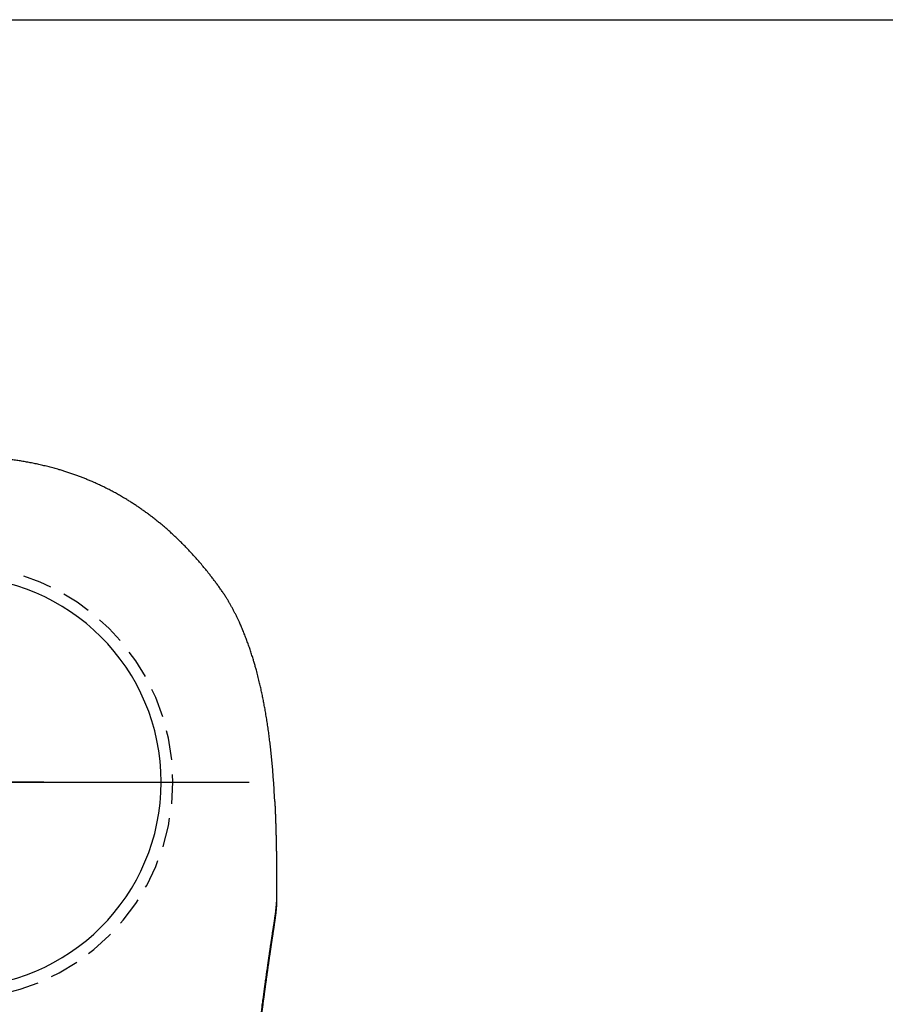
# Model space of a CAD drawing. Header units: millimetres. Extents: x 6161 to 8965, y -9035 to -5431.
# Tile 229 of 256: x 6584.18 to 6591.55, y -5961.21 to -5952.82. Entities that reach past the tile are written whole.
import ezdxf

# ---------------------------------------------------------------- set-up
doc = ezdxf.new("R2010")
doc.units = ezdxf.units.MM
doc.linetypes.add('HIDDEN', pattern=[0.375, 0.25, -0.125])
doc.layers.add('Wyposazenie Wew - Urzadzenia Sanitarne', color=6, linetype='Continuous')
doc.layers.add('Ściany', color=7, linetype='Continuous')

# ---------------------------------------------------------------- blocks, each defined once
blk = doc.blocks.new('ORAS_ELECTRA')
blk.add_line((-2.7328, -1.0256), (-2.7328, -1.0252))
blk.add_lwpolyline([(-0.75, 0), (0.75, 0)])
at = {"color": 9, "linetype": 'HIDDEN', "true_color": 0xb8b8b8}
blk.add_circle((0, 0), 1.85, dxfattribs=at)
for points, knots in [([(-2.7182, -0.1668), (-2.7172, -0.147), (-2.7152, -0.1063), (-2.7117, -0.0469), (-2.7078, 0.0115), (-2.7036, 0.0679), (-2.699, 0.1243), (-2.6939, 0.1806), (-2.6883, 0.2369), (-2.6824, 0.2915), (-2.6762, 0.3443), (-2.6697, 0.3955), (-2.6627, 0.4466), (-2.6553, 0.4977), (-2.6473, 0.5486), (-2.6392, 0.5968), (-2.6311, 0.6423), (-2.6231, 0.6849), (-2.6146, 0.7275), (-2.6057, 0.77), (-2.5963, 0.8124), (-2.5859, 0.8571), (-2.5743, 0.904), (-2.5628, 0.9477), (-2.5523, 0.9857), (-2.5429, 1.0183), (-2.5325, 1.053), (-2.5209, 1.0898), (-2.5081, 1.1286), (-2.4948, 1.1673), (-2.4808, 1.2057), (-2.4663, 1.244), (-2.4512, 1.2817), (-2.4356, 1.3189), (-2.4213, 1.3513), (-2.4083, 1.3796), (-2.3969, 1.4036), (-2.3851, 1.4276), (-2.3729, 1.4516), (-2.3603, 1.4755), (-2.3474, 1.4993), (-2.334, 1.5228), (-2.3203, 1.5462), (-2.3052, 1.571), (-2.2886, 1.5972), (-2.2703, 1.6248), (-2.2513, 1.652), (-2.2319, 1.6788), (-2.2121, 1.7055), (-2.1921, 1.732), (-2.1719, 1.7583), (-2.1487, 1.7879), (-2.1224, 1.8204), (-2.0928, 1.8559), (-2.0627, 1.891), (-2.032, 1.9257), (-2.0008, 1.9598), (-1.9695, 1.993), (-1.9381, 2.0251), (-1.9068, 2.0562), (-1.875, 2.0868), (-1.8449, 2.1148), (-1.8168, 2.1402), (-1.7907, 2.1632), (-1.7642, 2.1858), (-1.7375, 2.2081), (-1.7104, 2.2301), (-1.6829, 2.2517), (-1.6552, 2.2729), (-1.6274, 2.2936), (-1.5994, 2.3137), (-1.5714, 2.3334), (-1.5432, 2.3526), (-1.5146, 2.3715), (-1.4857, 2.39), (-1.4549, 2.4091), (-1.4219, 2.4289), (-1.3868, 2.4491), (-1.3514, 2.4687), (-1.3156, 2.4877), (-1.2794, 2.5062), (-1.2429, 2.524), (-1.206, 2.5412), (-1.1713, 2.5568), (-1.1388, 2.5707), (-1.1085, 2.5832), (-1.078, 2.5953), (-1.0466, 2.6073), (-1.0143, 2.6191), (-0.981, 2.6307), (-0.9476, 2.6418), (-0.914, 2.6524), (-0.8774, 2.6635), (-0.8377, 2.6747), (-0.7949, 2.6861), (-0.752, 2.6968), (-0.7093, 2.7066), (-0.667, 2.7156), (-0.625, 2.7239), (-0.5829, 2.7315), (-0.5406, 2.7385), (-0.4982, 2.7449), (-0.4556, 2.7507), (-0.413, 2.756), (-0.3692, 2.7607), (-0.3242, 2.765), (-0.2781, 2.7687), (-0.2319, 2.7718), (-0.1856, 2.7743), (-0.1393, 2.7762), (-0.0929, 2.7775), (-0.0464, 2.7784), (-0.0155, 2.7785), (0, 2.7785)], [0, 0, 0, 0, 0.013173, 0.026968, 0.039452, 0.051937, 0.064422, 0.076914, 0.089407, 0.101899, 0.113285, 0.124672, 0.136058, 0.147455, 0.158851, 0.170247, 0.179829, 0.189411, 0.198992, 0.208583, 0.218175, 0.227766, 0.23898, 0.250194, 0.257677, 0.26516, 0.272643, 0.281669, 0.290696, 0.299723, 0.308767, 0.317812, 0.326856, 0.335668, 0.34448, 0.350363, 0.356246, 0.362128, 0.368095, 0.374062, 0.380028, 0.386007, 0.391986, 0.397965, 0.405267, 0.412569, 0.419883, 0.427198, 0.434531, 0.441864, 0.4492, 0.456536, 0.466738, 0.476941, 0.487144, 0.497369, 0.507594, 0.517819, 0.527563, 0.537306, 0.54706, 0.556814, 0.564498, 0.572181, 0.57987, 0.587559, 0.595265, 0.602971, 0.610683, 0.618395, 0.625946, 0.633498, 0.64105, 0.648615, 0.656181, 0.663746, 0.672684, 0.681623, 0.690563, 0.699501, 0.708481, 0.717462, 0.726443, 0.735423, 0.742659, 0.749896, 0.757138, 0.764379, 0.772158, 0.779938, 0.787719, 0.795499, 0.803277, 0.813049, 0.822822, 0.832595, 0.842367, 0.851817, 0.861268, 0.870718, 0.880168, 0.889651, 0.899134, 0.908618, 0.918101, 0.928321, 0.938541, 0.948768, 0.958996, 0.969244, 0.979492, 0.989746, 1, 1, 1, 1]), ([(-2.7182, -0.1668), (-2.7182, -0.1669), (-2.7183, -0.1674), (-2.7183, -0.1684), (-2.7184, -0.1699), (-2.7185, -0.1716), (-2.7185, -0.1734), (-2.7186, -0.1751), (-2.7187, -0.1766), (-2.7188, -0.178), (-2.7188, -0.1794), (-2.7189, -0.1809), (-2.719, -0.1822), (-2.719, -0.1835), (-2.7191, -0.1849), (-2.7192, -0.1864), (-2.7192, -0.1881), (-2.7193, -0.1901), (-2.7194, -0.192), (-2.7195, -0.1939), (-2.7196, -0.1957), (-2.7197, -0.1974), (-2.7197, -0.1989), (-2.7198, -0.2003), (-2.7199, -0.2018), (-2.7199, -0.2033), (-2.72, -0.2052), (-2.7201, -0.2073), (-2.7202, -0.2095), (-2.7203, -0.2117), (-2.7204, -0.2137), (-2.7205, -0.2155), (-2.7205, -0.217), (-2.7206, -0.2184), (-2.7206, -0.2196), (-2.7207, -0.221), (-2.7208, -0.2225), (-2.7208, -0.2242), (-2.7209, -0.2262), (-2.721, -0.2284), (-2.7211, -0.2307), (-2.7212, -0.2329), (-2.7213, -0.2347), (-2.7213, -0.2361), (-2.7214, -0.2373), (-2.7214, -0.2384), (-2.7215, -0.2395), (-2.7215, -0.2406), (-2.7216, -0.2418), (-2.7216, -0.243), (-2.7217, -0.2444), (-2.7218, -0.2459), (-2.7218, -0.2476), (-2.7219, -0.2495), (-2.722, -0.2514), (-2.722, -0.2532), (-2.7221, -0.2548), (-2.7222, -0.2561), (-2.7222, -0.2574), (-2.7223, -0.2587), (-2.7223, -0.26), (-2.7224, -0.2616), (-2.7225, -0.2633), (-2.7225, -0.2653), (-2.7226, -0.2674), (-2.7227, -0.2695), (-2.7228, -0.2714), (-2.7228, -0.2731), (-2.7229, -0.2747), (-2.723, -0.2761), (-2.723, -0.2774), (-2.7231, -0.2788), (-2.7231, -0.2804), (-2.7232, -0.2821), (-2.7233, -0.2841), (-2.7233, -0.2863), (-2.7234, -0.2886), (-2.7235, -0.2908), (-2.7236, -0.2929), (-2.7237, -0.2947), (-2.7237, -0.2962), (-2.7238, -0.2976), (-2.7238, -0.299), (-2.7239, -0.3004), (-2.7239, -0.3018), (-2.724, -0.3035), (-2.724, -0.3053), (-2.7241, -0.3072), (-2.7242, -0.3091), (-2.7242, -0.311), (-2.7243, -0.3127), (-2.7244, -0.3142), (-2.7244, -0.3155), (-2.7245, -0.3167), (-2.7245, -0.3179), (-2.7245, -0.3192), (-2.7246, -0.3205), (-2.7246, -0.3219), (-2.7247, -0.3236), (-2.7248, -0.3256), (-2.7248, -0.3277), (-2.7249, -0.3299), (-2.725, -0.3321), (-2.7251, -0.3341), (-2.7251, -0.3359), (-2.7252, -0.3375), (-2.7252, -0.339), (-2.7253, -0.3405), (-2.7253, -0.3422), (-2.7254, -0.3439), (-2.7254, -0.3459), (-2.7255, -0.3481), (-2.7256, -0.3505), (-2.7257, -0.3529), (-2.7257, -0.355), (-2.7258, -0.3567), (-2.7258, -0.358), (-2.7259, -0.3593), (-2.7259, -0.3605), (-2.726, -0.3617), (-2.726, -0.363), (-2.7261, -0.3645), (-2.7261, -0.3662), (-2.7262, -0.3681), (-2.7262, -0.3702), (-2.7263, -0.3723), (-2.7264, -0.3744), (-2.7264, -0.3763), (-2.7265, -0.3782), (-2.7265, -0.3798), (-2.7266, -0.3812), (-2.7266, -0.3825), (-2.7266, -0.3838), (-2.7267, -0.385), (-2.7267, -0.3864), (-2.7268, -0.3878), (-2.7268, -0.3894), (-2.7269, -0.3912), (-2.7269, -0.3932), (-2.727, -0.3954), (-2.7271, -0.3976), (-2.7271, -0.3998), (-2.7272, -0.4018), (-2.7272, -0.4036), (-2.7273, -0.4055), (-2.7273, -0.4075), (-2.7274, -0.4097), (-2.7275, -0.4119), (-2.7275, -0.414), (-2.7276, -0.416), (-2.7276, -0.418), (-2.7277, -0.42), (-2.7277, -0.4217), (-2.7278, -0.4231), (-2.7278, -0.4243), (-2.7278, -0.4254), (-2.7279, -0.4265), (-2.7279, -0.4277), (-2.7279, -0.4289), (-2.728, -0.4302), (-2.728, -0.4316), (-2.728, -0.4331), (-2.7281, -0.435), (-2.7282, -0.437), (-2.7282, -0.4392), (-2.7283, -0.4414), (-2.7283, -0.4435), (-2.7284, -0.4454), (-2.7284, -0.447), (-2.7284, -0.4484), (-2.7285, -0.4495), (-2.7285, -0.4505), (-2.7285, -0.4514), (-2.7285, -0.4524), (-2.7286, -0.4533), (-2.7286, -0.4543), (-2.7286, -0.4554), (-2.7287, -0.4567), (-2.7287, -0.4584), (-2.7287, -0.4605), (-2.7288, -0.4627), (-2.7289, -0.4651), (-2.7289, -0.4672), (-2.729, -0.4692), (-2.729, -0.4711), (-2.729, -0.4728), (-2.7291, -0.4743), (-2.7291, -0.4758), (-2.7291, -0.4772), (-2.7292, -0.4788), (-2.7292, -0.4805), (-2.7293, -0.4824), (-2.7293, -0.4846), (-2.7294, -0.4869), (-2.7294, -0.4893), (-2.7295, -0.4916), (-2.7295, -0.4938), (-2.7296, -0.4959), (-2.7296, -0.4978), (-2.7297, -0.4996), (-2.7297, -0.5012), (-2.7297, -0.5027), (-2.7298, -0.5043), (-2.7298, -0.5061), (-2.7298, -0.508), (-2.7299, -0.5101), (-2.7299, -0.5122), (-2.73, -0.5144), (-2.73, -0.5167), (-2.7301, -0.5189), (-2.7301, -0.5212), (-2.7302, -0.5233), (-2.7302, -0.5253), (-2.7302, -0.5274), (-2.7303, -0.5294), (-2.7303, -0.5314), (-2.7304, -0.5334), (-2.7304, -0.5357), (-2.7304, -0.5381), (-2.7305, -0.5404), (-2.7305, -0.5427), (-2.7306, -0.5449), (-2.7306, -0.547), (-2.7306, -0.549), (-2.7307, -0.5509), (-2.7307, -0.5529), (-2.7308, -0.5549), (-2.7308, -0.557), (-2.7308, -0.5594), (-2.7309, -0.5622), (-2.7309, -0.565), (-2.731, -0.5677), (-2.731, -0.5702), (-2.7311, -0.5724), (-2.7311, -0.5743), (-2.7311, -0.576), (-2.7312, -0.5776), (-2.7312, -0.5792), (-2.7312, -0.5806), (-2.7312, -0.5818), (-2.7312, -0.583), (-2.7313, -0.5843), (-2.7313, -0.5859), (-2.7313, -0.5877), (-2.7313, -0.5896), (-2.7314, -0.5918), (-2.7314, -0.594), (-2.7315, -0.5963), (-2.7315, -0.5984), (-2.7315, -0.6001), (-2.7315, -0.6017), (-2.7316, -0.6031), (-2.7316, -0.6045), (-2.7316, -0.6059), (-2.7316, -0.6073), (-2.7316, -0.6088), (-2.7317, -0.6106), (-2.7317, -0.6128), (-2.7317, -0.6152), (-2.7318, -0.6178), (-2.7318, -0.6203), (-2.7318, -0.6226), (-2.7319, -0.6245), (-2.7319, -0.6261), (-2.7319, -0.6275), (-2.7319, -0.6287), (-2.7319, -0.63), (-2.732, -0.6315), (-2.732, -0.6332), (-2.732, -0.6349), (-2.732, -0.6367), (-2.732, -0.6386), (-2.7321, -0.6407), (-2.7321, -0.643), (-2.7321, -0.6455), (-2.7322, -0.648), (-2.7322, -0.6505), (-2.7322, -0.653), (-2.7323, -0.6554), (-2.7323, -0.6577), (-2.7323, -0.6597), (-2.7323, -0.6617), (-2.7323, -0.6633), (-2.7324, -0.6647), (-2.7324, -0.666), (-2.7324, -0.6674), (-2.7324, -0.6692), (-2.7324, -0.6712), (-2.7325, -0.6735), (-2.7325, -0.6759), (-2.7325, -0.6783), (-2.7325, -0.6806), (-2.7326, -0.6828), (-2.7326, -0.6846), (-2.7326, -0.6862), (-2.7326, -0.6875), (-2.7326, -0.6888), (-2.7326, -0.69), (-2.7326, -0.6914), (-2.7327, -0.693), (-2.7327, -0.6949), (-2.7327, -0.6969), (-2.7327, -0.6992), (-2.7327, -0.7018), (-2.7328, -0.7045), (-2.7328, -0.7074), (-2.7328, -0.7102), (-2.7328, -0.7129), (-2.7328, -0.7153), (-2.7329, -0.7175), (-2.7329, -0.7195), (-2.7329, -0.7213), (-2.7329, -0.723), (-2.7329, -0.7248), (-2.7329, -0.7266), (-2.7329, -0.7286), (-2.733, -0.7309), (-2.733, -0.7335), (-2.733, -0.7364), (-2.733, -0.7393), (-2.733, -0.7422), (-2.7331, -0.745), (-2.7331, -0.7475), (-2.7331, -0.7497), (-2.7331, -0.7517), (-2.7331, -0.7536), (-2.7331, -0.7554), (-2.7331, -0.7571), (-2.7331, -0.7588), (-2.7332, -0.7604), (-2.7332, -0.7621), (-2.7332, -0.7641), (-2.7332, -0.7662), (-2.7332, -0.7687), (-2.7332, -0.7715), (-2.7332, -0.7745), (-2.7332, -0.7773), (-2.7333, -0.7799), (-2.7333, -0.7822), (-2.7333, -0.7844), (-2.7333, -0.7862), (-2.7333, -0.7879), (-2.7333, -0.7895), (-2.7333, -0.7911), (-2.7333, -0.7927), (-2.7333, -0.7944), (-2.7333, -0.7964), (-2.7333, -0.7986), (-2.7333, -0.8013), (-2.7333, -0.8043), (-2.7334, -0.8076), (-2.7334, -0.8108), (-2.7334, -0.8138), (-2.7334, -0.8164), (-2.7334, -0.8187), (-2.7334, -0.8207), (-2.7334, -0.8226), (-2.7334, -0.8244), (-2.7334, -0.8262), (-2.7334, -0.8281), (-2.7334, -0.8302), (-2.7334, -0.8325), (-2.7334, -0.8351), (-2.7334, -0.8379), (-2.7334, -0.8409), (-2.7334, -0.8439), (-2.7334, -0.8468), (-2.7334, -0.8496), (-2.7334, -0.8521), (-2.7334, -0.8546), (-2.7334, -0.8572), (-2.7334, -0.8598), (-2.7334, -0.8625), (-2.7334, -0.8653), (-2.7334, -0.8684), (-2.7334, -0.8717), (-2.7334, -0.8753), (-2.7334, -0.879), (-2.7334, -0.8825), (-2.7334, -0.8858), (-2.7334, -0.8888), (-2.7334, -0.8916), (-2.7334, -0.8942), (-2.7334, -0.8966), (-2.7334, -0.8988), (-2.7334, -0.901), (-2.7334, -0.9031), (-2.7334, -0.9053), (-2.7334, -0.9078), (-2.7334, -0.9106), (-2.7334, -0.9137), (-2.7334, -0.9169), (-2.7333, -0.9203), (-2.7333, -0.9238), (-2.7333, -0.9268), (-2.7333, -0.9295), (-2.7333, -0.9315), (-2.7333, -0.9334), (-2.7333, -0.935), (-2.7333, -0.9368), (-2.7333, -0.9387), (-2.7333, -0.9407), (-2.7333, -0.9428), (-2.7333, -0.945), (-2.7333, -0.9474), (-2.7332, -0.9501), (-2.7332, -0.9539), (-2.7332, -0.9588), (-2.7332, -0.9645), (-2.7331, -0.9697), (-2.7331, -0.9742), (-2.7331, -0.9779), (-2.7331, -0.9814), (-2.7331, -0.9844), (-2.733, -0.9871), (-2.733, -0.9896), (-2.733, -0.9924), (-2.733, -0.9957), (-2.733, -0.9995), (-2.7329, -1.0038), (-2.7329, -1.0082), (-2.7329, -1.0122), (-2.7328, -1.0159), (-2.7328, -1.0193), (-2.7328, -1.0224), (-2.7328, -1.0243), (-2.7328, -1.0252)], [0, 0, 0, 0, 0.000152, 0.001738, 0.003576, 0.005666, 0.007918, 0.00995, 0.011718, 0.013224, 0.015073, 0.016792, 0.018381, 0.019883, 0.021398, 0.023208, 0.025315, 0.027713, 0.030083, 0.032236, 0.034497, 0.036532, 0.038367, 0.040001, 0.041569, 0.043442, 0.045661, 0.048226, 0.05092, 0.053547, 0.056073, 0.058129, 0.059941, 0.061508, 0.062923, 0.064514, 0.066308, 0.068307, 0.070736, 0.073389, 0.076249, 0.078895, 0.081142, 0.082711, 0.084022, 0.085305, 0.086622, 0.087973, 0.089358, 0.090788, 0.092416, 0.094242, 0.096266, 0.098439, 0.100952, 0.103103, 0.104892, 0.106433, 0.107972, 0.109489, 0.111017, 0.112811, 0.115009, 0.117311, 0.119904, 0.122388, 0.124644, 0.126679, 0.128538, 0.130228, 0.13175, 0.133343, 0.135164, 0.137275, 0.139677, 0.1423, 0.144999, 0.147776, 0.150272, 0.152407, 0.154212, 0.155774, 0.157369, 0.159006, 0.160692, 0.162616, 0.164861, 0.167089, 0.169508, 0.171747, 0.17374, 0.175484, 0.176999, 0.178446, 0.179868, 0.181329, 0.182788, 0.184495, 0.186511, 0.188837, 0.191423, 0.194109, 0.196725, 0.199178, 0.201343, 0.20322, 0.204818, 0.206658, 0.20859, 0.210615, 0.212878, 0.215501, 0.218487, 0.221519, 0.224132, 0.225888, 0.227404, 0.228872, 0.230338, 0.231826, 0.233338, 0.235075, 0.23708, 0.239351, 0.241808, 0.244292, 0.246771, 0.249173, 0.25136, 0.253272, 0.25491, 0.256375, 0.257859, 0.259367, 0.2609, 0.262551, 0.264461, 0.266631, 0.269061, 0.271515, 0.274401, 0.276915, 0.279135, 0.281384, 0.283507, 0.285739, 0.288394, 0.291471, 0.293613, 0.295927, 0.298407, 0.300749, 0.302771, 0.304473, 0.305854, 0.306991, 0.308408, 0.309834, 0.311271, 0.312717, 0.314335, 0.316156, 0.318315, 0.320809, 0.323423, 0.325999, 0.328474, 0.330699, 0.332623, 0.334245, 0.335452, 0.336602, 0.337749, 0.338892, 0.340032, 0.341168, 0.342344, 0.343812, 0.345852, 0.34831, 0.351141, 0.353866, 0.35647, 0.358824, 0.360953, 0.362985, 0.36476, 0.36644, 0.368164, 0.369931, 0.371892, 0.374145, 0.37672, 0.379603, 0.382414, 0.384977, 0.387677, 0.390132, 0.392429, 0.394572, 0.396302, 0.398103, 0.399976, 0.401971, 0.404214, 0.406663, 0.409347, 0.411955, 0.414337, 0.417242, 0.419852, 0.422308, 0.424631, 0.427032, 0.429568, 0.431702, 0.434105, 0.436783, 0.439698, 0.442463, 0.444979, 0.447674, 0.450156, 0.452488, 0.454694, 0.456947, 0.459238, 0.461684, 0.464524, 0.467778, 0.471245, 0.474425, 0.477309, 0.479887, 0.482153, 0.484091, 0.485962, 0.487835, 0.489709, 0.490801, 0.492111, 0.493684, 0.495522, 0.497624, 0.499948, 0.502219, 0.505177, 0.507911, 0.510295, 0.512314, 0.514088, 0.515695, 0.517301, 0.518908, 0.520514, 0.522268, 0.52435, 0.526855, 0.529767, 0.532845, 0.536016, 0.53857, 0.540789, 0.542671, 0.544217, 0.545506, 0.54678, 0.548781, 0.550785, 0.552842, 0.554821, 0.55703, 0.559468, 0.562132, 0.565022, 0.568099, 0.57101, 0.573675, 0.576681, 0.579354, 0.581706, 0.583881, 0.586064, 0.587479, 0.588898, 0.590496, 0.592482, 0.594855, 0.597562, 0.600409, 0.603231, 0.606004, 0.608531, 0.610685, 0.612468, 0.613931, 0.615355, 0.616779, 0.618203, 0.620197, 0.622313, 0.624701, 0.627364, 0.630321, 0.633519, 0.63696, 0.640262, 0.64334, 0.646223, 0.648774, 0.650988, 0.653006, 0.655025, 0.657009, 0.659013, 0.66131, 0.663994, 0.667097, 0.670392, 0.673855, 0.677326, 0.680484, 0.683321, 0.685883, 0.688201, 0.690295, 0.692341, 0.694388, 0.696436, 0.698119, 0.700073, 0.702308, 0.704817, 0.707451, 0.710901, 0.714438, 0.717759, 0.72074, 0.723401, 0.725836, 0.728058, 0.72988, 0.731699, 0.733519, 0.73534, 0.73725, 0.739483, 0.742053, 0.74491, 0.748646, 0.752514, 0.75627, 0.759686, 0.762766, 0.765285, 0.767546, 0.76965, 0.771754, 0.773859, 0.775944, 0.778284, 0.780953, 0.783932, 0.787179, 0.790621, 0.794136, 0.797494, 0.800688, 0.803605, 0.80617, 0.80928, 0.812308, 0.815316, 0.818495, 0.822006, 0.825794, 0.829925, 0.834183, 0.83844, 0.842028, 0.845441, 0.848651, 0.85162, 0.854326, 0.856865, 0.859258, 0.861652, 0.864136, 0.866968, 0.870163, 0.873647, 0.877387, 0.881303, 0.885215, 0.889085, 0.891812, 0.89417, 0.896169, 0.898033, 0.899843, 0.902176, 0.904456, 0.906824, 0.909292, 0.911918, 0.914947, 0.91839, 0.924927, 0.931475, 0.938007, 0.942595, 0.946774, 0.950576, 0.954148, 0.956956, 0.95978, 0.96287, 0.966308, 0.970981, 0.975853, 0.980762, 0.98567, 0.989526, 0.993381, 0.996961, 1, 1, 1, 1]), ([(-2.3674, -4.175), (-2.3684, -4.1615), (-2.3703, -4.1346), (-2.3734, -4.0945), (-2.3764, -4.0546), (-2.3795, -4.0149), (-2.3826, -3.9755), (-2.3857, -3.9364), (-2.3889, -3.8974), (-2.3921, -3.8588), (-2.3953, -3.8204), (-2.3985, -3.7822), (-2.4018, -3.7443), (-2.4051, -3.7067), (-2.4084, -3.6694), (-2.4118, -3.6324), (-2.4152, -3.5952), (-2.4186, -3.5579), (-2.4221, -3.5205), (-2.4257, -3.4835), (-2.4292, -3.4467), (-2.4328, -3.4095), (-2.4365, -3.3718), (-2.4404, -3.3337), (-2.4442, -3.2959), (-2.448, -3.2586), (-2.4519, -3.2216), (-2.4557, -3.185), (-2.4596, -3.1488), (-2.4634, -3.1129), (-2.4672, -3.0775), (-2.4711, -3.0423), (-2.4749, -3.0074), (-2.4788, -2.9727), (-2.4827, -2.9385), (-2.4865, -2.9047), (-2.4903, -2.8713), (-2.4941, -2.8384), (-2.4979, -2.8059), (-2.5017, -2.7739), (-2.5054, -2.7422), (-2.5091, -2.7109), (-2.5129, -2.6799), (-2.5166, -2.6492), (-2.5202, -2.619), (-2.5239, -2.5891), (-2.5276, -2.5583), (-2.5315, -2.5267), (-2.5356, -2.4942), (-2.5396, -2.4623), (-2.5435, -2.4309), (-2.5474, -2.4001), (-2.5512, -2.3698), (-2.555, -2.3401), (-2.5587, -2.3108), (-2.5624, -2.282), (-2.5661, -2.2536), (-2.5696, -2.2257), (-2.5732, -2.1981), (-2.5768, -2.1708), (-2.5803, -2.1438), (-2.5837, -2.1172), (-2.5871, -2.0912), (-2.5905, -2.0657), (-2.5938, -2.0407), (-2.597, -2.0162), (-2.6002, -1.9921), (-2.6033, -1.9685), (-2.6067, -1.9434), (-2.6102, -1.9168), (-2.6139, -1.889), (-2.6175, -1.8619), (-2.6209, -1.8365), (-2.6241, -1.8127), (-2.6271, -1.7904), (-2.6301, -1.7687), (-2.633, -1.7473), (-2.6358, -1.7265), (-2.6389, -1.7044), (-2.6421, -1.6812), (-2.6454, -1.657), (-2.6487, -1.6334), (-2.6518, -1.6106), (-2.6549, -1.5884), (-2.658, -1.5668), (-2.6609, -1.5458), (-2.6638, -1.5254), (-2.6667, -1.5056), (-2.6693, -1.4873), (-2.6718, -1.4702), (-2.6741, -1.4544), (-2.6764, -1.439), (-2.6786, -1.424), (-2.6808, -1.4094), (-2.6829, -1.3951), (-2.685, -1.3813), (-2.687, -1.3678), (-2.6893, -1.3524), (-2.6919, -1.3355), (-2.6947, -1.3171), (-2.6974, -1.2995), (-2.7, -1.2826), (-2.7025, -1.2663), (-2.705, -1.2507), (-2.7073, -1.2358), (-2.7095, -1.2214), (-2.7116, -1.2076), (-2.7136, -1.1944), (-2.7155, -1.1818), (-2.7174, -1.1696), (-2.7191, -1.158), (-2.7207, -1.1467), (-2.7223, -1.1358), (-2.7237, -1.1252), (-2.7251, -1.1151), (-2.7263, -1.1055), (-2.7274, -1.0962), (-2.7285, -1.0873), (-2.7294, -1.0788), (-2.7302, -1.0705), (-2.731, -1.0623), (-2.7316, -1.0542), (-2.7322, -1.0452), (-2.7326, -1.0356), (-2.7327, -1.0289), (-2.7328, -1.0256)], [0, 0, 0, 0, 0.005042, 0.010085, 0.015128, 0.020171, 0.025213, 0.030256, 0.035299, 0.040342, 0.045385, 0.050427, 0.055469, 0.060512, 0.065555, 0.070598, 0.075641, 0.080861, 0.086082, 0.091303, 0.096524, 0.101745, 0.107324, 0.112903, 0.118483, 0.124063, 0.129642, 0.135243, 0.140845, 0.146447, 0.152049, 0.15765, 0.163343, 0.169037, 0.174731, 0.180424, 0.186117, 0.19181, 0.197503, 0.203197, 0.20889, 0.214583, 0.220354, 0.226126, 0.231897, 0.237669, 0.24344, 0.250034, 0.256627, 0.263221, 0.269814, 0.276407, 0.283, 0.289593, 0.296186, 0.302832, 0.309478, 0.316124, 0.322769, 0.32959, 0.336411, 0.343232, 0.350054, 0.356874, 0.363694, 0.370515, 0.377336, 0.384156, 0.390977, 0.399572, 0.408167, 0.416763, 0.425358, 0.432951, 0.440545, 0.448138, 0.455736, 0.463333, 0.470931, 0.480459, 0.489988, 0.499517, 0.509046, 0.518575, 0.528119, 0.537663, 0.547208, 0.556752, 0.566296, 0.57459, 0.582884, 0.591178, 0.599474, 0.60777, 0.616066, 0.624348, 0.63263, 0.640912, 0.653338, 0.665764, 0.678196, 0.690629, 0.703064, 0.715499, 0.727922, 0.740344, 0.752769, 0.765193, 0.777621, 0.79005, 0.802479, 0.814908, 0.827734, 0.84056, 0.853387, 0.866213, 0.879042, 0.891871, 0.904701, 0.917531, 0.931434, 0.945337, 0.95924, 0.980096, 1, 1, 1, 1]), ([(-2.7328, -1.0258), (-2.7328, -1.0261), (-2.7328, -1.0297), (-2.7326, -1.0368), (-2.7322, -1.0473), (-2.7317, -1.0582), (-2.731, -1.0693), (-2.7302, -1.0799), (-2.7293, -1.0899), (-2.7284, -1.0992), (-2.7274, -1.1084), (-2.7264, -1.1174), (-2.7254, -1.1265), (-2.7243, -1.1354), (-2.7231, -1.1445), (-2.722, -1.1532), (-2.7208, -1.1619), (-2.7197, -1.1704), (-2.7185, -1.1788), (-2.7173, -1.1872), (-2.7161, -1.1955), (-2.7149, -1.2038), (-2.7137, -1.2122), (-2.7124, -1.2205), (-2.7112, -1.2289), (-2.7099, -1.2372), (-2.7087, -1.2456), (-2.7074, -1.2541), (-2.7061, -1.2626), (-2.7048, -1.2711), (-2.7035, -1.2797), (-2.7022, -1.2883), (-2.7009, -1.297), (-2.6995, -1.3058), (-2.6982, -1.3147), (-2.6968, -1.3236), (-2.6955, -1.3327), (-2.6941, -1.3418), (-2.6927, -1.351), (-2.6913, -1.3602), (-2.6899, -1.3695), (-2.6885, -1.3789), (-2.687, -1.3884), (-2.6856, -1.3979), (-2.6842, -1.4075), (-2.6827, -1.4173), (-2.6813, -1.4271), (-2.6798, -1.4369), (-2.6783, -1.4469), (-2.6768, -1.457), (-2.6754, -1.4672), (-2.6739, -1.4774), (-2.6723, -1.4878), (-2.6708, -1.4983), (-2.6693, -1.5088), (-2.6678, -1.5193), (-2.6663, -1.5299), (-2.6648, -1.5405), (-2.6632, -1.5513), (-2.6617, -1.5621), (-2.6601, -1.5731), (-2.6586, -1.5841), (-2.657, -1.5952), (-2.6555, -1.6064), (-2.6539, -1.6177), (-2.6523, -1.6291), (-2.6507, -1.6406), (-2.6491, -1.6522), (-2.6475, -1.6639), (-2.6458, -1.6756), (-2.6442, -1.6875), (-2.6425, -1.6995), (-2.6409, -1.7116), (-2.6392, -1.7238), (-2.6375, -1.7361), (-2.6359, -1.7484), (-2.6342, -1.7608), (-2.6325, -1.7734), (-2.6308, -1.7859), (-2.6291, -1.7986), (-2.6273, -1.8114), (-2.6256, -1.8243), (-2.6239, -1.8372), (-2.6221, -1.8503), (-2.6203, -1.8634), (-2.6186, -1.8765), (-2.6168, -1.8898), (-2.615, -1.9031), (-2.6132, -1.9165), (-2.6115, -1.93), (-2.6097, -1.9436), (-2.6078, -1.9572), (-2.606, -1.971), (-2.6042, -1.9848), (-2.6024, -1.9987), (-2.6005, -2.0127), (-2.5987, -2.0267), (-2.5968, -2.0408), (-2.5949, -2.055), (-2.593, -2.0695), (-2.5911, -2.084), (-2.5892, -2.0986), (-2.5873, -2.1133), (-2.5854, -2.128), (-2.5835, -2.1427), (-2.5815, -2.1576), (-2.5796, -2.1725), (-2.5777, -2.1875), (-2.5757, -2.2025), (-2.5738, -2.2176), (-2.5718, -2.2328), (-2.5698, -2.2481), (-2.5679, -2.2635), (-2.5659, -2.2789), (-2.5639, -2.2944), (-2.5619, -2.31), (-2.5599, -2.3256), (-2.5579, -2.3414), (-2.5559, -2.3572), (-2.5539, -2.3731), (-2.5519, -2.3891), (-2.5498, -2.4052), (-2.5478, -2.4214), (-2.5458, -2.4377), (-2.5437, -2.4541), (-2.5416, -2.4706), (-2.5396, -2.487), (-2.5375, -2.5036), (-2.5355, -2.5202), (-2.5334, -2.5369), (-2.5313, -2.5537), (-2.5293, -2.5705), (-2.5272, -2.5874), (-2.5251, -2.6044), (-2.5231, -2.6214), (-2.521, -2.6386), (-2.5189, -2.6558), (-2.5168, -2.6731), (-2.5147, -2.6905), (-2.5127, -2.7079), (-2.5106, -2.7254), (-2.5085, -2.743), (-2.5064, -2.7607), (-2.5043, -2.7784), (-2.5022, -2.7963), (-2.5001, -2.8142), (-2.498, -2.8322), (-2.4959, -2.8502), (-2.4938, -2.8684), (-2.4917, -2.8866), (-2.4896, -2.9049), (-2.4876, -2.9233), (-2.4855, -2.9417), (-2.4834, -2.9603), (-2.4813, -2.9789), (-2.4792, -2.9976), (-2.4771, -3.0164), (-2.475, -3.0352), (-2.4729, -3.0542), (-2.4709, -3.0733), (-2.4688, -3.0924), (-2.4667, -3.1116), (-2.4646, -3.1309), (-2.4625, -3.1502), (-2.4605, -3.1697), (-2.4584, -3.1892), (-2.4564, -3.2088), (-2.4543, -3.2285), (-2.4522, -3.2482), (-2.4502, -3.2681), (-2.4482, -3.288), (-2.4461, -3.308), (-2.4441, -3.3281), (-2.442, -3.3483), (-2.44, -3.3686), (-2.438, -3.3889), (-2.436, -3.4094), (-2.434, -3.4299), (-2.432, -3.4505), (-2.43, -3.4713), (-2.428, -3.4921), (-2.426, -3.513), (-2.424, -3.534), (-2.422, -3.555), (-2.4201, -3.5762), (-2.4181, -3.5975), (-2.4161, -3.6189), (-2.4142, -3.6403), (-2.4122, -3.6619), (-2.4103, -3.6835), (-2.4084, -3.7052), (-2.4065, -3.727), (-2.4045, -3.7489), (-2.4026, -3.771), (-2.4007, -3.7931), (-2.3988, -3.8154), (-2.3969, -3.8377), (-2.3951, -3.8601), (-2.3932, -3.8826), (-2.3914, -3.9051), (-2.3895, -3.9277), (-2.3877, -3.9505), (-2.3858, -3.9734), (-2.384, -3.9965), (-2.3822, -4.0197), (-2.3804, -4.043), (-2.3786, -4.0664), (-2.3768, -4.0893), (-2.3752, -4.1111), (-2.3736, -4.1326), (-2.3721, -4.1524), (-2.3707, -4.171), (-2.3699, -4.1828), (-2.3694, -4.1888), (-2.3694, -4.1893)], [0, 0, 0, 0, 0.000897, 0.014392, 0.028259, 0.042658, 0.057335, 0.071796, 0.084135, 0.095797, 0.106851, 0.118564, 0.128903, 0.139852, 0.150279, 0.16025, 0.169835, 0.179089, 0.188056, 0.196771, 0.205262, 0.213555, 0.22166, 0.22964, 0.237452, 0.24511, 0.252628, 0.260016, 0.267284, 0.274441, 0.281494, 0.28845, 0.295315, 0.302095, 0.308794, 0.315416, 0.32203, 0.328524, 0.334936, 0.341269, 0.347528, 0.353717, 0.35984, 0.365899, 0.371898, 0.377839, 0.383725, 0.389558, 0.39534, 0.401075, 0.406762, 0.412405, 0.418004, 0.423618, 0.429062, 0.434454, 0.439796, 0.445092, 0.450342, 0.455549, 0.460714, 0.465839, 0.470925, 0.475973, 0.480986, 0.485964, 0.490908, 0.49582, 0.500701, 0.505551, 0.510372, 0.515165, 0.519931, 0.524654, 0.529349, 0.534008, 0.538633, 0.543224, 0.547784, 0.552312, 0.556812, 0.561283, 0.565726, 0.570144, 0.574534, 0.578879, 0.58319, 0.587475, 0.591733, 0.595965, 0.60017, 0.60435, 0.608503, 0.612631, 0.616733, 0.620811, 0.624863, 0.628816, 0.632873, 0.6369, 0.640897, 0.644865, 0.648806, 0.652719, 0.656607, 0.660469, 0.664307, 0.668122, 0.671913, 0.675683, 0.679431, 0.683158, 0.686865, 0.690552, 0.694221, 0.697871, 0.701504, 0.70512, 0.708719, 0.712302, 0.715869, 0.719422, 0.72296, 0.726484, 0.730023, 0.733512, 0.736982, 0.740435, 0.743872, 0.747294, 0.7507, 0.754091, 0.75746, 0.760819, 0.764168, 0.767504, 0.770826, 0.774132, 0.777422, 0.780694, 0.783961, 0.787221, 0.790468, 0.793703, 0.796926, 0.800138, 0.803338, 0.806527, 0.809706, 0.812875, 0.816033, 0.819181, 0.82232, 0.82545, 0.828571, 0.831684, 0.83479, 0.837892, 0.840985, 0.84407, 0.847147, 0.850216, 0.853277, 0.856332, 0.859379, 0.862419, 0.865453, 0.868481, 0.871504, 0.87452, 0.877531, 0.880538, 0.883539, 0.886536, 0.889529, 0.892518, 0.895503, 0.898484, 0.901463, 0.904439, 0.907412, 0.910382, 0.913351, 0.916318, 0.919283, 0.922247, 0.92521, 0.928172, 0.931133, 0.934095, 0.937043, 0.939995, 0.942952, 0.945913, 0.948876, 0.95184, 0.954801, 0.957758, 0.960716, 0.963662, 0.966616, 0.969577, 0.972545, 0.975521, 0.978504, 0.981496, 0.984497, 0.98746, 0.990212, 0.992827, 0.995596, 0.997715, 0.99984, 1, 1, 1, 1])]:
    blk.add_open_spline(points, degree=3, knots=knots)
blk = doc.blocks.new('Umywalka KOŁO_bez barier')
at = {"linetype": 'Continuous'}
blk.add_lwpolyline([(-26.8995, -0.0014), (26.8995, 0.0014)], dxfattribs=at)
blk.add_lwpolyline([(2.5086, -6.4968), (-2.4914, -6.4968)])
blk.add_circle((0.0086, -6.4968), 1.75, dxfattribs=at)
blk.add_blockref('ORAS_ELECTRA', (0.0086, -6.4968))

msp = doc.modelspace()

# ---------------------------------------------------------------- linework, layer by layer
at = {"layer": 'Ściany'}
msp.add_lwpolyline([(6318.833, -6795.2247), (6318.833, -6172.3166), (6323.833, -6172.3166), (6323.833, -6162.3166), (6318.833, -6162.3166), (6318.833, -5952.8166), (6508.8719, -5952.8166), (6508.8719, -6162.3166), (6423.833, -6162.3166), (6423.833, -6172.3166), (6528.8719, -6172.3166), (6528.8719, -6162.3166), (6518.8719, -6162.3166), (6518.8719, -5952.8166), (6739.8719, -5952.8166), (6739.8719, -6162.3166), (6628.8719, -6162.3166), (6628.8719, -6172.3166), (6779.8719, -6172.3166)], dxfattribs=at)

# ---------------------------------------------------------------- block references
at = {"layer": 'Wyposazenie Wew - Urzadzenia Sanitarne', "xscale": -1}
msp.add_blockref('Umywalka KOŁO_bez barier', (6583.6423, -5952.8166), dxfattribs=at)

doc.saveas('drawing.dxf')
